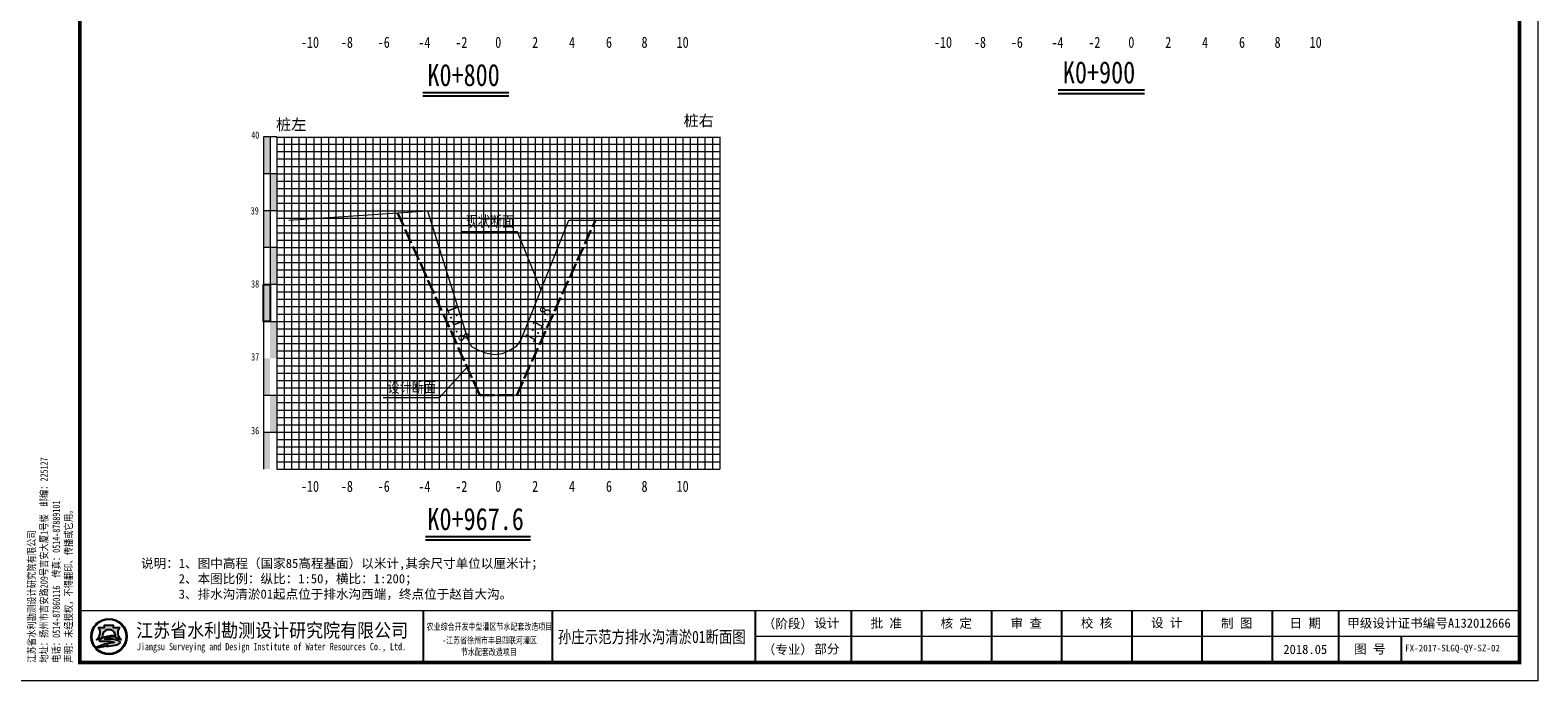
# Model space of a CAD drawing. Extents: x 464172 to 473094, y 3847158 to 3855433.
# Tile 76 of 98: x 470322 to 470730, y 3850864 to 3851040. Entities that reach past the tile are written whole.
import ezdxf
from ezdxf.enums import TextEntityAlignment as Align

# ---------------------------------------------------------------- set-up
doc = ezdxf.new("R2010")
doc.units = 0
doc.linetypes.add('4415', pattern=[5, 4, -1])
doc.layers.get('0').update_dxf_attribs({"linetype": 'CONTINUOUS'})
for name, color, linetype, lineweight in [('0.13文字', 3, 'CONTINUOUS', 13), ('2', 61, 'CONTINUOUS', 30), ('3', 8, 'CONTINUOUS', 5), ('文字', 7, 'CONTINUOUS', 15)]:
    doc.layers.add(name, color=color, linetype=linetype, lineweight=lineweight)
for name, color, linetype in [('DIMTEX', 7, 'CONTINUOUS'), ('DMX', 1, 'CONTINUOUS'), ('断面', 7, 'CONTINUOUS')]:
    doc.layers.add(name, color=color, linetype=linetype)
doc.styles.add('-仿宋_GB2312', font='FangSong_GB2312.ttf')
doc.styles.add('LYJFS', font='times.ttf', dxfattribs={"width": 0.7})
doc.styles.add('STYLE2', font='txt', dxfattribs={"width": 0.8})
doc.styles.add('仿宋', font='FangSong_GB2312.ttf', dxfattribs={"width": 0.8})
doc.styles.add('仿宋体', font='FangSong_GB2312.ttf', dxfattribs={"width": 0.8})
doc.styles.add('宋体', font='txt')
doc.styles.add('等线体', font='simhei.ttf')

# ---------------------------------------------------------------- blocks, each defined once
blk = doc.blocks.new('TK')
h = blk.add_hatch(color=152)
h.dxf.hatch_style = 1
h.paths.add_polyline_path([(37.76634519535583, 12, 1), (28.08865389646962, 12, 1)])
h.paths.add_polyline_path([(37.60348109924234, 12, 1), (28.2515179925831, 12, 1)], flags=16)
h = blk.add_hatch(color=152)
h.dxf.hatch_style = 1
edge = h.paths.add_edge_path()
edge.add_arc((34.80941884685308, 9.57513306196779), 1.461698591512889, 43.31770961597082, 70.37003522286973)
edge.add_arc((33.42980450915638, 5.707128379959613), 5.568375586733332, 70.37003522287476, 84.52854590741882)
edge.add_arc((32.84297213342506, -0.4193509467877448), 11.72289597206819, 84.5285459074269, 95.17746754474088)
edge.add_arc((32.98455917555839, 9.871856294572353), 1.831337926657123, 111.7965680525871, 130.9174013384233, ccw=False)
edge.add_arc((34.88031159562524, 5.13131362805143), 6.936886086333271, 98.84274785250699, 111.79656805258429, ccw=False)
edge.add_arc((35.94667124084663, -1.723120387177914), 13.873772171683, 95.21036804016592, 98.84274785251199, ccw=False)
edge.add_ellipse((32.92749954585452, 12.29239219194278), major_axis=(-1.773815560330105, 0), ratio=0.8776980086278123, start_angle=172.6538623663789, end_angle=176.9129867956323)
edge.add_arc((34.51986391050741, 1.961408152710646), 10.24870363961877, 88.99992913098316, 98.52267106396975)
edge.add_arc((34.12653419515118, 4.586133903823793), 7.594670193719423, 98.5226710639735, 116.8491039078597)
edge.add_arc((31.25213164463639, 10.26438648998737), 1.230336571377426, 116.8491039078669, 139.2900683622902)
edge.add_arc((30.4676556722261, 10.93937889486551), 0.1954369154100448, 139.2900683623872, 263.050638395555)
edge.add_arc((30.65080526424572, 12.44199033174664), 1.70916902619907, 263.0506383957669, 272.136251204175)
edge.add_arc((31.81845295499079, -18.86063964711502), 29.61523112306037, 88.46268833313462, 92.13625120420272, ccw=False)
edge.add_arc((32.47617160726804, 5.646726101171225), 5.099041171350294, 68.07113774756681, 88.46268833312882, ccw=False)
edge.add_arc((36.58583429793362, -10.91731876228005), 21.4080615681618, 95.91294384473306, 98.79521578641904)
edge.add_arc((35.21854840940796, -2.080308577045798), 12.46590188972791, 98.79521578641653, 117.8496747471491)
edge.add_arc((93.71745628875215, -228.4932874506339), 245.9934265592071, 104.7703900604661, 105.15790668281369, ccw=False)
edge.add_line((31.00239690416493, 9.371353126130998), (30.1988762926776, 9.045501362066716))
edge.add_arc((51.56004769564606, -88.12407086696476), 99.48982566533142, 100.90627282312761, 102.39834375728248, ccw=False)
edge.add_line((32.73627937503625, 9.568770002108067), (32.12568198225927, 9.380185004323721))
edge.add_arc((29.81630978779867, 37.97211086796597), 28.68503833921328, 274.6177604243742, 279.6944367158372)
edge.add_arc((33.87653895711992, 14.20489681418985), 4.573507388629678, 279.694436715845, 287.6119267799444)
edge.add_arc((34.76080719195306, 11.41934212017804), 1.650966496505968, 287.6119267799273, 311.5140981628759)
edge.add_arc((35.67269695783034, 10.38914913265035), 0.2751610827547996, 311.5140981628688, 403.3177096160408)
edge = h.paths.add_edge_path()
edge.add_arc((37.34861352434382, 13.13700107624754), 2.066422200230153, 138.9741968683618, 204.1180883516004, ccw=False)
edge.add_line((35.78967558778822, 14.49339822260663), (34.09257231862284, 14.49339822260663))
edge.add_line((34.09257231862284, 14.49339822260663), (34.09257231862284, 15.08006279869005))
edge.add_line((34.09257231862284, 15.08006279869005), (31.76242677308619, 15.08006279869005))
edge.add_line((31.76242677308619, 15.08006279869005), (31.76242677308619, 14.49339822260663))
edge.add_line((31.76242677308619, 14.49339822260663), (30.06532350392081, 14.49339822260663))
edge.add_arc((28.50638556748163, 13.13700107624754), 2.066422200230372, -24.118088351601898, 41.0258031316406, ccw=False)
edge.add_arc((26.96985351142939, 13.82490731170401), 3.749914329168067, 314.34412131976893, 335.8819116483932, ccw=False)
edge.add_arc((28.92445619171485, 14.17747440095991), 3.106664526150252, 282.3877277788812, 290.1465811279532)
edge.add_arc((25.86021252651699, 22.52986678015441), 12.00340818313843, 290.1465811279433, 296.6495194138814)
edge.add_ellipse((32.92749954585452, 12.29239219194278), major_axis=(-1.773815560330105, 0), ratio=0.8776980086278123, start_angle=176.9129867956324, end_angle=378.37473811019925, ccw=False)
edge.add_ellipse((32.92749954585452, 12.29239219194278), major_axis=(-1.773815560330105, 0), ratio=0.8776980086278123, start_angle=172.653862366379, end_angle=176.9129867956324, ccw=False)
edge.add_ellipse((32.92749954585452, 12.29239219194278), major_axis=(-1.773815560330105, 0), ratio=0.8776980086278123, start_angle=161.6252618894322, end_angle=172.653862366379, ccw=False)
edge.add_arc((39.99478656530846, 22.52986678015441), 12.00340818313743, 243.3504805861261, 249.853418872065)
edge.add_arc((36.93054290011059, 14.17747440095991), 3.106664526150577, 249.8534188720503, 257.61227222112)
edge.add_arc((38.88514558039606, 13.82490731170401), 3.74991432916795, 204.1180883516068, 225.6558786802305, ccw=False)
at = {"lineweight": 0}
for p, q in [((420, 297), (420, 0)), ((415, 12), (208, 12)), ((420, 0), (0, 0))]:
    blk.add_line(p, q, dxfattribs=at)
for p, q in [((118, 19), (118, 5)), ((153, 19), (153, 5)), ((208, 19), (208, 5)), ((234, 19), (234, 5)), ((253, 19), (253, 5)), ((272, 19), (272, 5)), ((291, 19), (291, 5)), ((310, 19), (310, 5)), ((329, 19), (329, 5)), ((348, 19), (348, 5)), ((366, 19), (366, 5)), ((383, 12), (383, 5))]:
    blk.add_line(p, q)
at = {"lineweight": 0, "const_width": 1}
blk.add_lwpolyline([(25, 292), (415, 292), (415, 5), (25, 5)], close=True, dxfattribs=at)
at = {"lineweight": 0, "const_width": 0.4}
blk.add_lwpolyline([(415, 19), (25, 19)], dxfattribs=at)
at = {"color": 152}
for points in [[(31.24412181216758, 11.80161767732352, -0.02838203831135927), (29.99446309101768, 11.26089254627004, -0.03386732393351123), (29.59091690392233, 11.14313846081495, 0.09425397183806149), (30.39241989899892, 12.29262248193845, 0.2921547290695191), (30.06532350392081, 14.49339822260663), (31.76242677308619, 14.49339822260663), (31.76242677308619, 15.08006279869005), (34.09257231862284, 15.08006279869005), (34.09257231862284, 14.49339822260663), (35.78967558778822, 14.49339822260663, 0.29215472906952), (35.46257919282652, 12.29262248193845, 0.09425397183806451), (36.2640821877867, 11.14313846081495, -0.03386732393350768), (35.86053600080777, 11.26089254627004, -0.02838203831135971), (34.61087727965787, 11.80161767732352)], [(34.69874112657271, 12.20855064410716, 0.04157472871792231), (33.0009984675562, 12.09693843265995, 0.08013502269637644), (30.6964595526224, 11.36209164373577, 0.09823132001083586), (30.31951032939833, 11.06684867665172, 0.599439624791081), (30.44400935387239, 10.74537776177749, 0.03966424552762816), (30.71451621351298, 10.73400916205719, -0.01603031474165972), (32.61296833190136, 10.7439319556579, -0.08921046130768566), (34.38043466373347, 10.37684270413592, 0.01257694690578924), (33.31247064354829, 10.23900867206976, 0.08333285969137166), (29.39506013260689, 8.941746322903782, -0.001690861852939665), (31.00239690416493, 9.371353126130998), (30.1988762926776, 9.045501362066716, -0.006510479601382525), (32.73627937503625, 9.568770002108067), (32.12568198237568, 9.380185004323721, 0.02215480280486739), (34.64668864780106, 9.696699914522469, 0.03456031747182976), (35.26033732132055, 9.845760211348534, 0.1046726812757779), (35.85507491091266, 10.18311053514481, 0.4234638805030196), (35.87289335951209, 10.57792154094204, 0.1185893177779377), (35.30046801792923, 10.95188049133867, 0.06185687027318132), (33.96074808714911, 11.25013348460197, 0.04649815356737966), (31.78508714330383, 11.25571519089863, -0.08362449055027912), (32.30456102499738, 11.57226833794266, -0.05658197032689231), (33.81395195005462, 11.9857476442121, -0.01585057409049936), (34.68675527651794, 12.09332510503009)]]:
    blk.add_lwpolyline(points, format="xyb", dxfattribs=at)
for radius in [4.838845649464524, 4.675981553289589]:
    blk.add_circle((32.92749954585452, 12), radius, dxfattribs=at)
blk.add_arc((34.88031159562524, 5.13131362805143), 6.936886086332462, 98.84274785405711, 111.7965680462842, dxfattribs=at)
for start_param, end_param in [(2.820892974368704, 6.603884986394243), (3.013378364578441, 3.087714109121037)]:
    blk.add_ellipse((32.92749954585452, 12.29239219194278), major_axis=(-1.773815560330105, 0), ratio=0.8776980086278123, start_param=start_param, end_param=end_param, dxfattribs=at)
at = {"style": '宋体'}
for s, height, width, p in [('江苏省水利勘测设计研究院有限公司', 3.75, 0.9, (77.12731924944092, 13.75084589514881)), ('农业综合开发中型灌区节水配套改造项目', 1.8, 0.75, (136, 14.74047347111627)), ('-江苏省徐州市丰县四联河灌区', 1.8, 0.75, (136, 11.02926161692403)), ('Jiangsu Surveying and Design Institute of Water Resources Co., Ltd.', 2, 0.8, (76.9551912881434, 9.01340379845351)), ('节水配套改造项目', 1.8, 0.75, (135.8399052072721, 7.880905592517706))]:
    blk.add_text(s, height=height, dxfattribs=dict(at, width=width)).set_placement(p, align=Align.MIDDLE)
at = {"style": 'LYJFS'}
for s, p in [('（阶段）', (216.8339300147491, 15.5)), ('（专业）', (216.8339300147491, 8.5))]:
    blk.add_text(s, height=2.5, dxfattribs=at).set_placement(p, align=Align.MIDDLE_CENTER)
at = {"style": '仿宋'}
blk.add_text('2018.05', height=2.5, dxfattribs=at).set_placement((357, 8.5), align=Align.MIDDLE)
at = {"insert": (23.29513194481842, 4.918324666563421), "char_height": 2, "attachment_point": 7, "rotation": 90, "style": '仿宋'}
blk.add_mtext('江苏省水利勘测设计研究院有限公司\\P地址：扬州市吉安路209号吉安大厦1号楼  邮编：225127\\P电话：0514-87860116  传真：0514-87889101\\P声明：未经授权，不得翻印、传播或它用。', dxfattribs=at)
at = {"char_height": 2.5, "attachment_point": 5, "style": '宋体'}
for s, insert in [('设计', (227.4021536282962, 15.5)), ('批 准', (243.5, 15.5)), ('核 定', (262.4375, 15.47222222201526)), ('审 查', (281.4305555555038, 15.47328627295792)), ('校 核', (300.4652777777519, 15.54328155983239)), ('设 计', (319.4722222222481, 15.59333057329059)), ('制 图', (338.4166666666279, 15.4779241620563)), ('日 期', (357, 15.5)), ('甲级设计证书编号A132012666', (390.5, 15.5)), ('部分', (227.4021536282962, 8.5)), ('图 号', (374.5, 8.5))]:
    blk.add_mtext(s, dxfattribs=dict(at, insert=insert))

msp = doc.modelspace()

# ---------------------------------------------------------------- hatches: boundary and pattern name
at = {"linetype": 'Continuous'}
for points in [[(470385.0526320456, 3851011.524773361), (470386.8526320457, 3851011.524773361), (470386.8526320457, 3851001.524773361), (470385.0526320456, 3851001.524773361)], [(470386.8526320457, 3851001.524773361), (470388.6526320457, 3851001.524773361), (470388.6526320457, 3850991.524773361), (470386.8526320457, 3850991.524773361)], [(470385.0526320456, 3850991.524773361), (470386.8526320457, 3850991.524773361), (470386.8526320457, 3850981.524773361), (470385.0526320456, 3850981.524773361)], [(470386.8526320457, 3850981.524773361), (470388.6526320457, 3850981.524773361), (470388.6526320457, 3850971.524773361), (470386.8526320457, 3850971.524773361)], [(470385.0526320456, 3850971.524773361), (470386.8526320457, 3850971.524773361), (470386.8526320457, 3850961.524773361), (470385.0526320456, 3850961.524773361)], [(470386.8526320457, 3850961.524773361), (470388.6526320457, 3850961.524773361), (470388.6526320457, 3850951.524773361), (470386.8526320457, 3850951.524773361)], [(470385.0526320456, 3850951.524773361), (470386.8526320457, 3850951.524773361), (470386.8526320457, 3850941.524773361), (470385.0526320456, 3850941.524773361)], [(470386.8589928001, 3850941.549498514), (470388.6589928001, 3850941.549498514), (470388.6589928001, 3850931.549498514), (470386.8589928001, 3850931.549498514)], [(470385.0526320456, 3850931.520709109), (470386.8526320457, 3850931.520709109), (470386.8526320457, 3850921.520709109), (470385.0526320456, 3850921.520709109)]]:
    msp.add_hatch(color=7, dxfattribs=at).paths.add_polyline_path(points)

# ---------------------------------------------------------------- linework, layer by layer
at = {"color": 1, "linetype": '4415', "lineweight": 30}
for p, q in [((470421.4048418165, 3850990.964307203), (470443.6526320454, 3850941.524773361)), ((470453.6526320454, 3850941.524773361), (470474.9826320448, 3850988.924773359)), ((470443.6526320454, 3850941.524773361), (470453.6526320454, 3850941.524773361))]:
    msp.add_line(p, q, dxfattribs=at)
at = {"linetype": 'Continuous', "lineweight": 20, "flags": 128}
for points in [[(470460.2392378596, 3850970.008408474), (470453.8932999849, 3850985.783439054), (470438.7419103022, 3850985.757126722)], [(470440.2146213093, 3850949.164797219), (470432.644459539, 3850940.830339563), (470417.4930698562, 3850940.830339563)]]:
    msp.add_lwpolyline(points, dxfattribs=at)
at = {"linetype": 'Continuous', "flags": 128}
msp.add_lwpolyline([(470385.0526320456, 3850971.524773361), (470386.8526320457, 3850971.524773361), (470386.8526320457, 3850961.524773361), (470385.0526320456, 3850961.524773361)], close=True, dxfattribs=at)
at = {"layer": '2', "color": 7, "lineweight": 15}
for points in [[(470388.6526320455, 3851011.458672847), (470508.6526320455, 3851011.458672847)], [(470398.6526320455, 3851011.524773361), (470398.6526320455, 3850921.524773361)], [(470408.6526320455, 3851011.524773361), (470408.6526320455, 3850921.524773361)], [(470418.6526320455, 3851011.524773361), (470418.6526320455, 3850921.524773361)], [(470428.6526320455, 3851011.524773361), (470428.6526320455, 3850921.524773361)], [(470438.6526320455, 3851011.524773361), (470438.6526320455, 3850921.524773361)], [(470458.6526320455, 3851011.524773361), (470458.6526320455, 3850921.524773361)], [(470468.6526320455, 3851011.524773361), (470468.6526320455, 3850921.524773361)], [(470478.6526320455, 3851011.524773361), (470478.6526320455, 3850921.524773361)], [(470488.6526320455, 3851011.524773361), (470488.6526320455, 3850921.524773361)], [(470498.6526320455, 3851011.524773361), (470498.6526320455, 3850921.524773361)], [(470508.6526320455, 3851011.524773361), (470508.6526320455, 3850921.524773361)], [(470388.6526320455, 3851001.524773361), (470508.6526320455, 3851001.524773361)], [(470388.6526320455, 3850991.524773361), (470508.6526320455, 3850991.524773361)], [(470388.6526320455, 3850981.524773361), (470508.6526320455, 3850981.524773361)], [(470388.6526320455, 3850971.524773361), (470508.6526320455, 3850971.524773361)], [(470388.6526320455, 3850951.524773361), (470508.6526320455, 3850951.524773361)], [(470388.6526320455, 3850921.524773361), (470508.6526320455, 3850921.524773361)]]:
    msp.add_lwpolyline(points, dxfattribs=at)
at = {"layer": '2', "color": 3, "lineweight": 15}
msp.add_lwpolyline([(470448.6526320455, 3851011.524773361), (470448.6526320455, 3850921.524773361)], dxfattribs=at)
at = {"layer": '2', "color": 7, "lineweight": 15, "flags": 128}
msp.add_lwpolyline([(470388.6526320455, 3850961.524773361), (470508.6526320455, 3850961.524773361)], dxfattribs=at)
at = {"layer": '2', "color": 0, "lineweight": 15}
for points in [[(470388.6526320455, 3850941.524773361), (470508.6526320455, 3850941.524773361)], [(470388.6526320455, 3850931.524773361), (470508.6526320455, 3850931.524773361)]]:
    msp.add_lwpolyline(points, dxfattribs=at)
at = {"layer": '3', "lineweight": 5}
for points in [[(470388.6526320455, 3851009.524773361), (470508.6526320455, 3851009.524773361)], [(470390.6526320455, 3851011.524773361), (470390.6526320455, 3850921.524773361)], [(470392.6526320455, 3851011.524773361), (470392.6526320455, 3850921.524773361)], [(470394.6526320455, 3851011.524773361), (470394.6526320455, 3850921.524773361)], [(470396.6526320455, 3851011.524773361), (470396.6526320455, 3850921.524773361)], [(470400.6526320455, 3851011.524773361), (470400.6526320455, 3850921.524773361)], [(470402.6526320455, 3851011.524773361), (470402.6526320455, 3850921.524773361)], [(470404.6526320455, 3851011.524773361), (470404.6526320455, 3850921.524773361)], [(470406.6526320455, 3851011.524773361), (470406.6526320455, 3850921.524773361)], [(470410.6526320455, 3851011.524773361), (470410.6526320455, 3850921.524773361)], [(470412.6526320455, 3851011.524773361), (470412.6526320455, 3850921.524773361)], [(470414.6526320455, 3851011.524773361), (470414.6526320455, 3850921.524773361)], [(470416.6526320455, 3851011.524773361), (470416.6526320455, 3850921.524773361)], [(470420.6526320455, 3851011.524773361), (470420.6526320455, 3850921.524773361)], [(470422.6526320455, 3851011.524773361), (470422.6526320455, 3850921.524773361)], [(470424.6526320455, 3851011.524773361), (470424.6526320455, 3850921.524773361)], [(470426.6526320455, 3851011.524773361), (470426.6526320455, 3850921.524773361)], [(470430.6526320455, 3851011.524773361), (470430.6526320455, 3850921.524773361)], [(470432.6526320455, 3851011.524773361), (470432.6526320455, 3850921.524773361)], [(470434.6526320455, 3851011.524773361), (470434.6526320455, 3850921.524773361)], [(470436.6526320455, 3851011.524773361), (470436.6526320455, 3850921.524773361)], [(470440.6526320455, 3851011.524773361), (470440.6526320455, 3850921.524773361)], [(470442.6526320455, 3851011.524773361), (470442.6526320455, 3850921.524773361)], [(470444.6526320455, 3851011.524773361), (470444.6526320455, 3850921.524773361)], [(470446.6526320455, 3851011.524773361), (470446.6526320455, 3850921.524773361)], [(470450.6526320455, 3851011.524773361), (470450.6526320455, 3850921.524773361)], [(470452.6526320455, 3851011.524773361), (470452.6526320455, 3850921.524773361)], [(470454.6526320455, 3851011.524773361), (470454.6526320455, 3850921.524773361)], [(470456.6526320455, 3851011.524773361), (470456.6526320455, 3850921.524773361)], [(470460.6526320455, 3851011.524773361), (470460.6526320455, 3850921.524773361)], [(470462.6526320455, 3851011.524773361), (470462.6526320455, 3850921.524773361)], [(470464.6526320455, 3851011.524773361), (470464.6526320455, 3850921.524773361)], [(470466.6526320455, 3851011.524773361), (470466.6526320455, 3850921.524773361)], [(470470.6526320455, 3851011.524773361), (470470.6526320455, 3850921.524773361)], [(470472.6526320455, 3851011.524773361), (470472.6526320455, 3850921.524773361)], [(470474.6526320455, 3851011.524773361), (470474.6526320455, 3850921.524773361)], [(470476.6526320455, 3851011.524773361), (470476.6526320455, 3850921.524773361)], [(470480.6526320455, 3851011.524773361), (470480.6526320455, 3850921.524773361)], [(470482.6526320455, 3851011.524773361), (470482.6526320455, 3850921.524773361)], [(470484.6526320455, 3851011.524773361), (470484.6526320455, 3850921.524773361)], [(470486.6526320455, 3851011.524773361), (470486.6526320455, 3850921.524773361)], [(470490.6526320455, 3851011.524773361), (470490.6526320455, 3850921.524773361)], [(470492.6526320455, 3851011.524773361), (470492.6526320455, 3850921.524773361)], [(470494.6526320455, 3851011.524773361), (470494.6526320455, 3850921.524773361)], [(470496.6526320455, 3851011.524773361), (470496.6526320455, 3850921.524773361)], [(470500.6526320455, 3851011.524773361), (470500.6526320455, 3850921.524773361)], [(470502.6526320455, 3851011.524773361), (470502.6526320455, 3850921.524773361)], [(470504.6526320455, 3851011.524773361), (470504.6526320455, 3850921.524773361)], [(470506.6526320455, 3851011.524773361), (470506.6526320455, 3850921.524773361)], [(470388.6526320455, 3851007.524773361), (470508.6526320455, 3851007.524773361)], [(470388.6526320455, 3851005.524773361), (470508.6526320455, 3851005.524773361)], [(470388.6526320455, 3851003.524773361), (470508.6526320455, 3851003.524773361)], [(470388.6526320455, 3850999.524773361), (470508.6526320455, 3850999.524773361)], [(470388.6526320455, 3850997.524773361), (470508.6526320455, 3850997.524773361)], [(470388.6526320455, 3850995.524773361), (470508.6526320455, 3850995.524773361)], [(470388.6526320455, 3850993.524773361), (470508.6526320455, 3850993.524773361)], [(470388.6526320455, 3850989.524773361), (470508.6526320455, 3850989.524773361)], [(470388.6526320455, 3850987.524773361), (470508.6526320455, 3850987.524773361)], [(470388.6526320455, 3850985.524773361), (470508.6526320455, 3850985.524773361)], [(470388.6526320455, 3850983.524773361), (470508.6526320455, 3850983.524773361)], [(470388.6526320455, 3850979.524773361), (470508.6526320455, 3850979.524773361)], [(470388.6526320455, 3850977.524773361), (470508.6526320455, 3850977.524773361)], [(470388.6526320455, 3850975.524773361), (470508.6526320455, 3850975.524773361)], [(470388.6526320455, 3850973.524773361), (470508.6526320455, 3850973.524773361)], [(470388.6526320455, 3850969.524773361), (470508.6526320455, 3850969.524773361)], [(470388.6526320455, 3850967.524773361), (470508.6526320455, 3850967.524773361)], [(470388.6526320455, 3850965.524773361), (470508.6526320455, 3850965.524773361)], [(470388.6526320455, 3850963.524773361), (470508.6526320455, 3850963.524773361)], [(470388.6526320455, 3850959.524773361), (470508.6526320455, 3850959.524773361)], [(470388.6526320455, 3850957.524773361), (470508.6526320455, 3850957.524773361)], [(470388.6526320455, 3850955.524773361), (470508.6526320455, 3850955.524773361)], [(470388.6526320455, 3850953.524773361), (470508.6526320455, 3850953.524773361)], [(470388.6526320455, 3850949.524773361), (470508.6526320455, 3850949.524773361)], [(470388.6526320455, 3850947.524773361), (470508.6526320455, 3850947.524773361)], [(470388.6526320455, 3850945.524773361), (470508.6526320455, 3850945.524773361)], [(470388.6526320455, 3850943.524773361), (470508.6526320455, 3850943.524773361)], [(470388.6526320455, 3850939.524773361), (470508.6526320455, 3850939.524773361)], [(470388.6526320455, 3850937.524773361), (470508.6526320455, 3850937.524773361)], [(470388.6526320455, 3850935.524773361), (470508.6526320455, 3850935.524773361)], [(470388.6526320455, 3850933.524773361), (470508.6526320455, 3850933.524773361)], [(470388.6526320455, 3850929.524773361), (470508.6526320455, 3850929.524773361)], [(470388.6526320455, 3850927.524773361), (470508.6526320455, 3850927.524773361)], [(470388.6526320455, 3850925.524773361), (470508.6526320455, 3850925.524773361)], [(470388.6526320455, 3850923.524773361), (470508.6526320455, 3850923.524773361)]]:
    msp.add_lwpolyline(points, dxfattribs=at)
at = {"layer": '3', "color": 0, "lineweight": 5}
for points in [[(470385.0526320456, 3850941.524773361), (470508.6526320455, 3850941.524773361)], [(470385.0526320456, 3850931.524773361), (470508.6526320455, 3850931.524773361)]]:
    msp.add_lwpolyline(points, dxfattribs=at)
at = {"layer": 'DIMTEX', "linetype": 'Continuous'}
for p, q in [((470428.2090274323, 3851022.595648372), (470451.5541127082, 3851022.595648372)), ((470600.3533546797, 3851023.307320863), (470623.6984399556, 3851023.307320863)), ((470428.9508794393, 3850902.316322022), (470457.3534594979, 3850902.316322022))]:
    msp.add_line(p, q, dxfattribs=at)
at = {"layer": 'DIMTEX', "color": 1, "linetype": 'Continuous'}
for p, q in [((470428.2295192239, 3851023.558042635), (470451.5541127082, 3851023.558042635)), ((470600.3738464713, 3851024.269715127), (470623.6984399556, 3851024.269715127)), ((470428.971371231, 3850903.278716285), (470457.3534594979, 3850903.278716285))]:
    msp.add_line(p, q, dxfattribs=at)
at = {"layer": 'DMX', "color": 7, "linetype": 'Continuous', "lineweight": 15}
for p, q in [((470391.937019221, 3850988.924773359), (470429.5026320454, 3850991.524773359)), ((470429.5026320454, 3850991.524773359), (470440.4795062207, 3850956.386988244)), ((470454.7706446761, 3850956.331228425), (470467.8026320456, 3850988.924773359)), ((470467.8026320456, 3850988.924773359), (470508.6526320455, 3850988.924773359)), ((470440.4795062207, 3850956.386988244), (470441.4370655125, 3850954.768693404)), ((470453.5794427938, 3850954.787910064), (470454.7706446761, 3850956.331228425)), ((470441.4370655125, 3850954.768693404), (470443.1171340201, 3850953.847763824)), ((470443.1171340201, 3850953.847763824), (470445.2049041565, 3850953.032263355)), ((470445.2049041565, 3850953.032263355), (470447.5276320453, 3850952.524773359)), ((470447.5276320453, 3850952.524773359), (470449.7782936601, 3850952.82634056)), ((470449.7782936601, 3850952.82634056), (470451.443818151, 3850953.588706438)), ((470451.443818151, 3850953.588706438), (470453.5794427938, 3850954.787910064))]:
    msp.add_line(p, q, dxfattribs=at)
at = {"layer": '断面', "color": 3, "lineweight": 15}
for points in [[(470388.6526320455, 3851011.524773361), (470385.0526320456, 3851011.524773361)], [(470385.0526320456, 3851011.524773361), (470385.0526320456, 3850921.524773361)], [(470386.8526320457, 3851011.524773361), (470386.8526320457, 3850961.524773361)], [(470388.6526320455, 3851011.524773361), (470388.6526320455, 3850921.524773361)], [(470388.6526320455, 3851001.524773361), (470385.0526320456, 3851001.524773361)], [(470388.6526320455, 3850991.524773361), (470385.0526320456, 3850991.524773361)], [(470388.6526320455, 3850981.524773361), (470385.0526320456, 3850981.524773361)], [(470388.6526320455, 3850971.524773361), (470385.0526320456, 3850971.524773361)], [(470385.0526320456, 3850961.524773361), (470388.6526320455, 3850961.524773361)]]:
    msp.add_lwpolyline(points, dxfattribs=at)
at = {"layer": '断面', "color": 7, "lineweight": 15}
msp.add_lwpolyline([(470388.6526320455, 3850961.524773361), (470508.6526320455, 3850961.524773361)], dxfattribs=at)

# ---------------------------------------------------------------- block references
at = {"layer": '断面', "xscale": 1.000049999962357, "yscale": 1.000049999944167, "zscale": 1.000049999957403}
msp.add_blockref('TK', (470310.2667865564, 3850864.151912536), dxfattribs=at)

# ---------------------------------------------------------------- texts
at = {"style": '等线体'}
for s, p in [('桩右', (470498.8543368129, 3851014.404404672)), ('桩左', (470388.479412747, 3851013.360223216))]:
    msp.add_text(s, height=3, dxfattribs=at).set_placement(p)
at = {"linetype": 'Continuous', "char_height": 3, "width": 37.93252298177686, "attachment_point": 1, "style": '仿宋体'}
for s, insert in [('现状断面', (470439.880764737, 3850990.132077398)), ('设计断面', (470418.6677812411, 3850945.232450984))]:
    msp.add_mtext(s, dxfattribs=dict(at, insert=insert))
at = {"insert": (470351.8799208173, 3850897.239428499), "char_height": 2.5, "attachment_point": 1, "style": '仿宋体'}
msp.add_mtext('{\\W1;说明：1、图中高程（国家85高程基面）以米计,其余尺寸单位以厘米计；\\P      2、本图比例：纵比：1:50，横比：1:200；\\P      3、排水沟清淤01起点位于排水沟西端，终点位于赵首大沟。 }', dxfattribs=at)
at = {"layer": '0.13文字', "linetype": 'Continuous', "lineweight": 13, "insert": (470693.1050578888, 3850873.928031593), "char_height": 1.8, "width": 55.55091040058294, "attachment_point": 1, "style": 'LYJFS'}
msp.add_mtext('{\\fFangSong_GB2312|b0|i0|c134|p49;\\W1;\\C7; FX-2017-SLGQ-QY-SZ-02}', dxfattribs=at)
at = {"layer": 'DIMTEX', "linetype": 'Continuous', "style": 'STYLE2', "width": 0.8}
for s, p in [('K0+800', (470429.4757268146, 3851025.2836766)), ('K0+900', (470601.620054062, 3851025.995349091)), ('K0+967.6', (470429.4757268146, 3850905.00435025))]:
    msp.add_text(s, height=6, dxfattribs=at).set_placement(p)
at = {"layer": '文字', "color": 7, "style": '-仿宋_GB2312', "width": 0.8}
msp.add_text('孙庄示范方排水沟清淤01断面图', height=3.332746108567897, dxfattribs=at).set_placement((470464.8018923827, 3850874.399301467))
at = {"layer": '断面', "color": 7, "style": '等线体', "width": 0.8}
for s, p in [('-10', (470397.6425284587, 3851037.11129384)), ('-8', (470407.6425284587, 3851037.11129384)), ('-6', (470417.6425284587, 3851037.11129384)), ('-4', (470428.6526320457, 3851037.11129384)), ('-2', (470438.6526320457, 3851037.11129384)), ('0', (470448.6526320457, 3851037.11129384)), ('2', (470458.6526320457, 3851037.11129384)), ('4', (470468.6526320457, 3851037.11129384)), ('6', (470478.6526320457, 3851037.11129384)), ('8', (470488.2776278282, 3851037.11129384)), ('10', (470498.5986190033, 3851037.11129384)), ('-10', (470569.1412110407, 3851037.11129384)), ('-8', (470579.1412110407, 3851037.11129384)), ('-6', (470589.1412110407, 3851037.11129384)), ('-4', (470600.1513146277, 3851037.11129384)), ('-2', (470610.1513146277, 3851037.11129384)), ('0', (470620.1513146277, 3851037.11129384)), ('2', (470630.1513146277, 3851037.11129384)), ('4', (470640.1513146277, 3851037.11129384)), ('6', (470650.1513146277, 3851037.11129384)), ('8', (470659.7763104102, 3851037.11129384)), ('10', (470670.0973015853, 3851037.11129384)), ('-10', (470397.6425284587, 3850916.83196749)), ('-8', (470407.6425284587, 3850916.83196749)), ('-6', (470417.6425284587, 3850916.83196749)), ('-4', (470428.6526320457, 3850916.83196749)), ('-2', (470438.6526320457, 3850916.83196749)), ('0', (470448.6526320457, 3850916.83196749)), ('2', (470458.6526320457, 3850916.83196749)), ('4', (470468.6526320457, 3850916.83196749)), ('6', (470478.6526320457, 3850916.83196749)), ('8', (470488.2776278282, 3850916.83196749)), ('10', (470498.5986190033, 3850916.83196749))]:
    msp.add_text(s, height=3, dxfattribs=at).set_placement(p, align=Align.MIDDLE)
for s, p in [('40', (470381.7510349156, 3851010.401254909)), ('39', (470381.5994438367, 3850989.891243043)), ('38', (470381.7159949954, 3850970.07684077)), ('37', (470381.7159949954, 3850950.320436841)), ('36', (470381.7159949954, 3850930.320436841))]:
    msp.add_text(s, height=2, dxfattribs=at).set_placement(p, align=Align.BOTTOM_LEFT)
at = {"layer": '断面', "color": 7, "style": '仿宋体'}
for rotation, p in [(291.7254831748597, (470437.7905894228, 3850961.126970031)), (61.07537678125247, (470459.3422515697, 3850960.762618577))]:
    msp.add_text('1:1.8', height=3, rotation=rotation, dxfattribs=at).set_placement(p, align=Align.MIDDLE)

doc.saveas('drawing.dxf')
